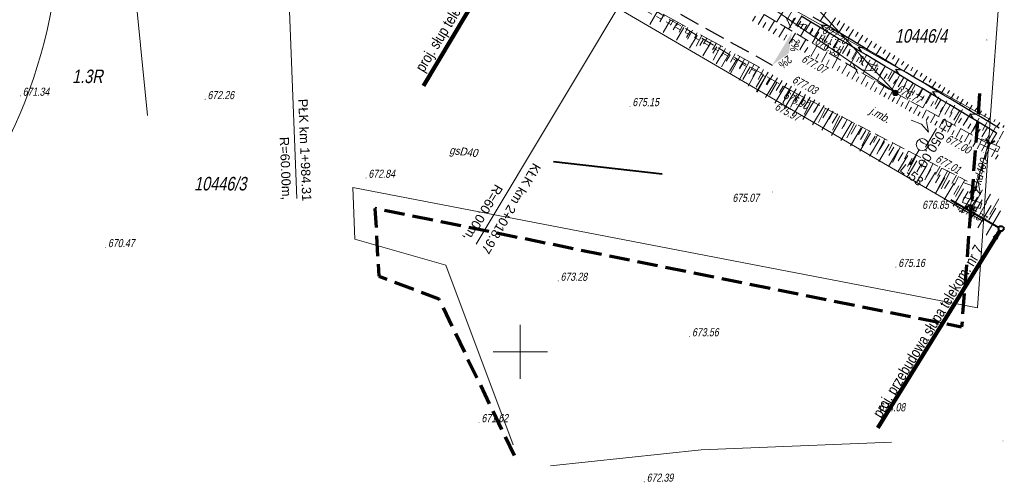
# Model space of a CAD drawing. Header units: metres. Extents: x 7168 to 12828, y 1523 to 3619.
# Tile 42 of 133: x 8718 to 8809, y 3414 to 3457. Entities that reach past the tile are written whole.
import ezdxf
from ezdxf.enums import TextEntityAlignment as Align

# ---------------------------------------------------------------- set-up
doc = ezdxf.new("R2010")
doc.units = ezdxf.units.M
for name, pattern in [('0.5_0.5', [1, 0.5, -0.5]), ('2', [0.9, 0.6, -0.3]), ('BUBZ01-500', [1.75, 1.25, -0.5]), ('DGN Style 2', [3.921133, 2.35268, -1.568453]), ('DGN Style 3', [2.649063, 1.892188, -0.756875]), ('DGN Style 4', [6.277735, 3.136907, -1.568453, 0.003921, -1.568453])]:
    doc.linetypes.add(name, pattern=pattern)
for name, color, linetype, lineweight in [('1_trasa opis', 1, 'Continuous', 0), ('211-numer działki ewidencyjnej', 7, 'Continuous', 0), ('219-działka ewidencyjna', 7, 'Continuous', 0), ('2_krawedz jezdni', 7, 'DGN Style 3', 30), ('2_krawedz pobocza', 7, 'DGN Style 2', 13), ('4_korytka sciekowe', 5, 'Continuous', 13), ('_0', 7, 'Continuous', 0), ('Barcice_PZT telekom ver 1 - telekom', 30, '2', 40), ('BUBZ01', 4, 'Continuous', 0), ('BUBZ01_1', 4, 'Continuous', 0), ('BUIB02_01', 250, 'Continuous', 0), ('BUIB05_01', 4, 'Continuous', 0), ('jezdnia (powierzchnia)-Atr17', 250, 'Continuous', 0), ('Kabel nn oświetleniowy', 1, 'DGN Style 2', 13), ('Latarnia drogowa 1', 1, 'Continuous', 13), ('MPZP', 8, 'Continuous', 0), ('Opisy', 1, 'Continuous', 0), ('PRZEBUDOWA SIECI', 1, 'DGN Style 2', 13), ('przewód gazowy (linia)', 250, 'Continuous', 0), ('przewód gazowy (linia)-Atr1', 250, 'Continuous', 0), ('przewód kanalizacyjny (linia)', 250, 'Continuous', 0), ('przewód kanalizacyjny (linia)-Atr1', 250, 'Continuous', 0), ('RTPW02', 98, 'Continuous', 0), ('rura ochronna - przewód gazowy (linia)', 250, 'Continuous', 0), ('SUSM04_01_T', 250, 'Continuous', 0), ('SUTP_B - Przewód telekomunikacyjny napowietrzny', 7, 'Continuous', 0), ('SYT-sieć tt opis', 7, 'Continuous', 0), ('telekom', 30, '2', 40), ('Wstawianie ramki sekcyjnej z opisem', 250, 'Continuous', 0)]:
    doc.layers.add(name, color=color, linetype=linetype, lineweight=lineweight)
doc.styles.add('1 500_1', font='arial.ttf', dxfattribs={"width": 0.8, "height": 1})
doc.styles.add('1 500_center_0', font='ITALIC_1250.shx', dxfattribs={"width": 0.833333})
doc.styles.add('Opis 500', font='italic.shx', dxfattribs={"width": 0.75, "height": 1.2})
doc.styles.add('Opis elektryczny', font='arial.ttf', dxfattribs={"height": 0.85})
doc.styles.get("Standard").update_dxf_attribs({"font": 'arial.ttf'})
doc.styles.add('Style-Arial', font='arial.ttf')
doc.styles.add('Style-ITALIC_1250', font='ITALIC_1250.shx')
doc.styles.add('Style-simplex', font='simplex.shx')
doc.styles.add('Stytuacja', font='arial.ttf', dxfattribs={"height": 0.85})
doc.linetypes.add('E2', pattern='A,4.921575,["E2",Opis 500,S=1.2,R=0,X=0,Y=-0.5],0.078425,-1.460211,5', length=11.460211)
doc.dimstyles.new('500_gr_1 SYT', dxfattribs={"dimtxt": 1, "dimasz": 0.8, "dimexe": 0.5, "dimexo": 0.5, "dimgap": 0.5, "dimtad": 1, "dimzin": 3, "dimtxsty": '1 500_center_0', "dimblk": 'TerminatorOpen_0.5', "dimcen": 0.09, "dimclrd": 7, "dimclre": 7, "dimadec": 1, "dimazin": 3, "dimtfac": 1, "dimtmove": 1, "dimatfit": 1, "dimldrblk": 'TerminatorOpen_0.5', "dimfxl": 0, "dimfrac": 2, "dimtolj": 1, "dimtzin": 3, "dimlwd": 0, "dimlwe": 0, "dimarcsym": 0})

# ---------------------------------------------------------------- blocks, each defined once
blk = doc.blocks.new('510')
at = {"layer": 'SUSM04_01_T', "linetype": 'Continuous', "lineweight": 13}
h = blk.add_hatch(color=7, dxfattribs=at)
edge = h.paths.add_edge_path()
edge.add_arc((0, 0), 0.025, 0, 360)
at = {"layer": 'SUSM04_01_T', "color": 250, "linetype": 'Continuous', "lineweight": 13}
blk.add_circle((0, 0), 0.025, dxfattribs=at)
blk = doc.blocks.new('RTPW02_1')
at = {"layer": 'RTPW02', "linetype": 'Continuous'}
h = blk.add_hatch(color=256, dxfattribs=at)
edge = h.paths.add_edge_path()
edge.add_arc((0, 0), 0.0045, 0, 360)
blk = doc.blocks.new('TerminatorOpen_0.5')
at = {"color": 0, "linetype": 'ByBlock', "lineweight": -2}
for q in [(-1, 0.25), (-1, 0), (-1, -0.25)]:
    blk.add_line((0, 0), q, dxfattribs=at)
blk = doc.blocks.new('LO15')
at = {"layer": 'Latarnia drogowa 1'}
blk.add_line((0, 0), (1.5, 0), dxfattribs=at)
blk.add_circle((2.050888, 0), 0.550888, dxfattribs=at)
at = {"layer": 'Latarnia drogowa 1', "extrusion": (0, 0, -1)}
blk.add_arc((-3.020929, 0), 0.820233, 325.416533, 34.583463, dxfattribs=at)
at = {"layer": 'Latarnia drogowa 1'}
blk.add_solid([(0.150415, 0.150412), (0.150415, -0.149588), (-0.149585, 0.150412), (-0.149585, -0.149588)], dxfattribs=at)

msp = doc.modelspace()

# ---------------------------------------------------------------- linework, layer by layer
at = {"layer": '1_trasa opis', "flags": 128}
for points in [[(8742.819, 3470.621), (8743.99, 3440.644)], [(8775.941, 3462.17), (8760.55, 3436.419)]]:
    msp.add_lwpolyline(points, dxfattribs=at)
at = {"layer": '1_trasa opis', "lineweight": 0, "flags": 128}
msp.add_lwpolyline([(8803.089, 3447.11), (8802.063, 3445.394)], dxfattribs=at)
at = {"layer": '1_trasa opis'}
for points in [[(8789.707, 3455.981), (8788.809, 3454.479), (8789.453, 3454.094)], [(8787.911, 3452.977), (8788.809, 3454.479), (8789.453, 3454.094)]]:
    msp.add_solid(points, dxfattribs=at)
at = {"layer": '219-działka ewidencyjna', "color": 3, "linetype": 'Continuous', "lineweight": 13, "true_color": 0x00ff00, "flags": 128}
for points in [[(8808.028, 3447.943), (8778.088, 3464.743)], [(8767.528, 3461.833), (8807.428, 3438.533)], [(8808.028, 3447.943), (8808.928, 3460.123)], [(8807.428, 3438.533), (8808.028, 3447.943)], [(8749.168, 3441.653), (8806.868, 3430.533)], [(8749.168, 3441.653), (8749.348, 3436.893)], [(8806.868, 3430.533), (8807.428, 3438.533)], [(8749.348, 3436.893), (8757.748, 3434.493)], [(8757.748, 3434.493), (8763.967, 3417.891)], [(8781.348, 3417.433), (8798.908, 3418.143)], [(8781.348, 3417.433), (8767.428, 3415.952)]]:
    msp.add_lwpolyline(points, dxfattribs=at)
at = {"layer": '2_krawedz jezdni'}
msp.add_line((8774.786, 3460.239), (8787.911, 3452.977), dxfattribs=at)
at = {"layer": '2_krawedz pobocza'}
msp.add_line((8774.412, 3459.589), (8787.537, 3452.327), dxfattribs=at)
at = {"layer": '4_korytka sciekowe', "linetype": 'Continuous', "lineweight": 30}
for p, q in [((8791.427, 3456.992), (8790.569, 3457.505)), ((8792.285, 3456.479), (8791.427, 3456.992)), ((8792.542, 3456.908), (8791.683, 3457.421)), ((8792.414, 3456.694), (8792.715, 3456.223)), ((8792.414, 3456.694), (8792.971, 3456.652)), ((8793.4, 3456.395), (8792.542, 3456.908)), ((8793.144, 3455.966), (8792.285, 3456.479)), ((8794.002, 3455.453), (8793.144, 3455.966)), ((8794.259, 3455.882), (8793.4, 3456.395)), ((8795.117, 3455.369), (8794.259, 3455.882)), ((8794.861, 3454.94), (8794.002, 3455.453)), ((8795.719, 3454.427), (8794.861, 3454.94)), ((8795.975, 3454.856), (8795.117, 3455.369)), ((8796.834, 3454.343), (8795.975, 3454.856)), ((8796.577, 3453.914), (8795.719, 3454.427)), ((8795.847, 3454.642), (8796.148, 3454.171)), ((8795.847, 3454.642), (8796.405, 3454.6)), ((8797.436, 3453.401), (8796.577, 3453.914)), ((8797.692, 3453.83), (8796.834, 3454.343)), ((8798.294, 3452.888), (8797.436, 3453.401)), ((8798.551, 3453.317), (8797.692, 3453.83)), ((8799.409, 3452.804), (8798.551, 3453.317)), ((8799.152, 3452.375), (8798.294, 3452.888)), ((8800.011, 3451.862), (8799.152, 3452.375)), ((8799.281, 3452.59), (8799.582, 3452.119)), ((8799.281, 3452.59), (8799.838, 3452.548)), ((8800.267, 3452.291), (8799.409, 3452.804)), ((8801.126, 3451.778), (8800.267, 3452.291)), ((8800.869, 3451.349), (8800.011, 3451.862)), ((8801.728, 3450.836), (8800.869, 3451.349)), ((8801.984, 3451.265), (8801.126, 3451.778)), ((8802.843, 3450.752), (8801.984, 3451.265)), ((8802.586, 3450.323), (8801.728, 3450.836)), ((8803.444, 3449.81), (8802.586, 3450.323)), ((8802.714, 3450.538), (8803.015, 3450.067)), ((8802.714, 3450.538), (8803.272, 3450.496)), ((8803.701, 3450.239), (8802.843, 3450.752)), ((8804.559, 3449.726), (8803.701, 3450.239)), ((8804.303, 3449.297), (8803.444, 3449.81)), ((8805.161, 3448.784), (8804.303, 3449.297)), ((8805.418, 3449.213), (8804.559, 3449.726)), ((8806.02, 3448.271), (8805.161, 3448.784)), ((8806.276, 3448.7), (8805.418, 3449.213)), ((8806.148, 3448.486), (8806.449, 3448.015)), ((8806.148, 3448.486), (8806.705, 3448.444)), ((8807.134, 3448.187), (8806.276, 3448.7)), ((8806.878, 3447.758), (8806.02, 3448.271)), ((8807.736, 3447.245), (8806.878, 3447.758)), ((8807.993, 3447.674), (8807.134, 3448.187)), ((8808.851, 3447.161), (8807.993, 3447.674)), ((8808.595, 3446.732), (8807.736, 3447.245))]:
    msp.add_line(p, q, dxfattribs=at)
at = {"layer": '_0', "color": 7, "linetype": 'Continuous', "lineweight": 13}
for p, q in [((8789.24, 3457.134), (8789.753, 3457.992)), ((8790.099, 3456.621), (8790.612, 3457.479)), ((8792.899, 3457.895), (8792.343, 3457.027)), ((8789.926, 3457.307), (8789.67, 3456.877)), ((8790.785, 3456.794), (8790.528, 3456.364)), ((8790.957, 3456.108), (8791.47, 3456.966)), ((8793.741, 3457.356), (8793.202, 3456.514)), ((8793.897, 3456.672), (8794.162, 3457.086)), ((8794.583, 3456.816), (8794.061, 3456.001)), ((8791.643, 3456.281), (8791.386, 3455.851)), ((8791.816, 3455.595), (8792.329, 3456.453)), ((8792.501, 3455.768), (8792.245, 3455.338)), ((8792.674, 3455.082), (8793.187, 3455.94)), ((8794.747, 3456.145), (8795.004, 3456.547)), ((8795.425, 3456.278), (8794.92, 3455.487)), ((8795.598, 3455.62), (8795.847, 3456.009)), ((8796.268, 3455.739), (8795.779, 3454.974)), ((8793.36, 3455.255), (8793.103, 3454.825)), ((8793.532, 3454.569), (8794.045, 3455.427)), ((8794.391, 3454.056), (8794.904, 3454.914)), ((8796.449, 3455.094), (8796.69, 3455.47)), ((8797.111, 3455.201), (8796.637, 3454.461)), ((8797.3, 3454.568), (8797.532, 3454.932)), ((8794.218, 3454.742), (8793.962, 3454.312)), ((8795.076, 3454.229), (8794.82, 3453.799)), ((8795.249, 3453.543), (8795.762, 3454.401)), ((8796.108, 3453.03), (8796.621, 3453.888)), ((8797.954, 3454.663), (8797.496, 3453.947)), ((8798.15, 3454.042), (8798.375, 3454.394)), ((8798.796, 3454.125), (8798.355, 3453.434)), ((8799.001, 3453.517), (8799.218, 3453.856)), ((8795.935, 3453.716), (8795.678, 3453.286)), ((8796.793, 3453.203), (8796.537, 3452.773)), ((8796.966, 3452.517), (8797.479, 3453.375)), ((8799.639, 3453.586), (8799.214, 3452.921)), ((8799.852, 3452.991), (8800.061, 3453.317)), ((8800.482, 3453.048), (8800.073, 3452.408)), ((8797.652, 3452.69), (8797.395, 3452.26)), ((8797.824, 3452.004), (8798.337, 3452.862)), ((8798.51, 3452.177), (8798.254, 3451.747)), ((8798.683, 3451.491), (8799.196, 3452.349)), ((8800.703, 3452.465), (8800.903, 3452.779)), ((8801.325, 3452.51), (8800.932, 3451.894)), ((8801.554, 3451.939), (8801.746, 3452.241)), ((8799.368, 3451.664), (8799.112, 3451.234)), ((8799.541, 3450.978), (8800.054, 3451.836)), ((8800.227, 3451.151), (8799.97, 3450.721)), ((8800.399, 3450.465), (8800.913, 3451.323)), ((8802.168, 3451.972), (8801.791, 3451.381)), ((8802.404, 3451.413), (8802.589, 3451.702)), ((8803.01, 3451.433), (8802.649, 3450.868)), ((8803.255, 3450.888), (8803.432, 3451.164)), ((8801.085, 3450.638), (8800.829, 3450.208)), ((8801.258, 3449.952), (8801.771, 3450.81)), ((8802.116, 3449.439), (8802.629, 3450.297)), ((8803.853, 3450.895), (8803.508, 3450.355)), ((8804.106, 3450.362), (8804.274, 3450.626)), ((8804.696, 3450.357), (8804.367, 3449.841)), ((8801.944, 3450.125), (8801.687, 3449.695)), ((8802.802, 3449.612), (8802.545, 3449.182)), ((8802.975, 3448.926), (8803.488, 3449.784)), ((8804.957, 3449.836), (8805.117, 3450.088)), ((8805.539, 3449.818), (8805.226, 3449.328)), ((8805.808, 3449.31), (8805.96, 3449.549)), ((8803.66, 3449.099), (8803.404, 3448.669)), ((8803.833, 3448.413), (8804.346, 3449.271)), ((8804.519, 3448.586), (8804.262, 3448.156)), ((8804.691, 3447.9), (8805.204, 3448.758)), ((8806.382, 3449.281), (8806.085, 3448.815)), ((8806.659, 3448.786), (8806.804, 3449.013)), ((8807.227, 3448.746), (8806.944, 3448.301)), ((8807.511, 3448.261), (8807.649, 3448.478)), ((8805.377, 3448.073), (8805.121, 3447.643)), ((8805.55, 3447.387), (8806.063, 3448.245)), ((8806.236, 3447.56), (8805.979, 3447.13)), ((8806.408, 3446.874), (8806.921, 3447.732)), ((8808.071, 3448.211), (8807.803, 3447.788)), ((8808.363, 3447.737), (8808.494, 3447.943)), ((8808.916, 3447.676), (8808.662, 3447.274)), ((8807.094, 3447.047), (8806.837, 3446.617)), ((8807.267, 3446.361), (8807.78, 3447.219)), ((8808.125, 3445.848), (8808.638, 3446.706)), ((8809.215, 3447.213), (8809.339, 3447.408)), ((8807.952, 3446.534), (8807.696, 3446.104)), ((8808.811, 3446.021), (8808.554, 3445.591))]:
    msp.add_line(p, q, dxfattribs=at)
at = {"layer": '_0', "color": 7, "linetype": 'Continuous', "lineweight": 0}
for p, q in [((8778.787, 3457.168), (8778.506, 3456.66)), ((8779.063, 3456.633), (8779.225, 3456.926)), ((8779.662, 3456.684), (8779.294, 3456.019)), ((8779.893, 3456.069), (8780.1, 3456.442)), ((8780.537, 3456.2), (8780.079, 3455.372)), ((8780.723, 3455.503), (8780.975, 3455.958)), ((8781.412, 3455.716), (8780.865, 3454.726)), ((8781.553, 3454.938), (8781.85, 3455.474)), ((8782.287, 3455.232), (8781.651, 3454.082)), ((8782.385, 3454.376), (8782.725, 3454.99)), ((8783.162, 3454.747), (8782.44, 3453.442)), ((8783.217, 3453.814), (8783.6, 3454.505)), ((8784.037, 3454.263), (8783.234, 3452.811)), ((8784.055, 3453.262), (8784.475, 3454.021)), ((8784.912, 3453.779), (8784.038, 3452.199)), ((8785.787, 3453.295), (8784.851, 3451.602)), ((8784.896, 3452.717), (8785.35, 3453.537)), ((8785.744, 3452.183), (8786.225, 3453.053)), ((8786.662, 3452.811), (8785.675, 3451.027)), ((8787.537, 3452.327), (8786.453, 3450.512)), ((8787.537, 3452.327), (8786.512, 3450.473)), ((8787.537, 3452.327), (8786.512, 3450.473)), ((8786.596, 3451.658), (8787.1, 3452.569)), ((8787.42, 3451.156), (8787.967, 3452.07)), ((8788.396, 3451.814), (8787.294, 3449.971)), ((8789.254, 3451.301), (8788.147, 3449.449)), ((8788.273, 3450.633), (8788.825, 3451.557)), ((8790.113, 3450.788), (8789.005, 3448.935)), ((8789.129, 3450.117), (8789.683, 3451.044)), ((8790.971, 3450.275), (8789.871, 3448.435)), ((8789.989, 3449.607), (8790.542, 3450.531)), ((8791.829, 3449.762), (8790.74, 3447.939)), ((8790.853, 3449.103), (8791.4, 3450.018)), ((8791.717, 3448.599), (8792.259, 3449.505)), ((8792.688, 3449.249), (8791.612, 3447.45)), ((8793.546, 3448.736), (8792.488, 3446.966)), ((8792.584, 3448.1), (8793.117, 3448.992)), ((8793.451, 3447.602), (8793.975, 3448.479)), ((8794.405, 3448.223), (8793.364, 3446.482)), ((8795.263, 3447.71), (8794.241, 3446.001)), ((8794.318, 3447.104), (8794.834, 3447.966)), ((8796.121, 3447.197), (8795.119, 3445.52)), ((8795.186, 3446.607), (8795.692, 3447.453)), ((8796.98, 3446.684), (8795.997, 3445.04)), ((8796.054, 3446.11), (8796.55, 3446.94)), ((8797.838, 3446.171), (8796.875, 3444.559)), ((8796.922, 3445.614), (8797.409, 3446.427)), ((8798.696, 3445.658), (8797.753, 3444.079)), ((8797.791, 3445.117), (8798.267, 3445.914)), ((8799.555, 3445.145), (8798.631, 3443.598)), ((8798.659, 3444.62), (8799.126, 3445.401)), ((8799.526, 3444.122), (8799.984, 3444.888)), ((8800.413, 3444.632), (8799.504, 3443.11)), ((8801.272, 3444.119), (8800.376, 3442.621)), ((8800.391, 3443.621), (8800.842, 3444.375)), ((8801.256, 3443.117), (8801.701, 3443.862)), ((8802.13, 3443.606), (8801.243, 3442.121)), ((8802.988, 3443.093), (8802.104, 3441.612)), ((8802.117, 3442.609), (8802.559, 3443.349)), ((8803.847, 3442.58), (8802.954, 3441.087)), ((8802.974, 3442.094), (8803.418, 3442.836)), ((8804.705, 3442.067), (8803.789, 3440.533)), ((8803.825, 3441.569), (8804.276, 3442.323)), ((8805.564, 3441.554), (8804.606, 3439.951)), ((8804.668, 3441.03), (8805.134, 3441.81)), ((8805.498, 3440.469), (8805.993, 3441.297)), ((8806.422, 3441.041), (8805.391, 3439.316)), ((8807.28, 3440.528), (8806.145, 3438.627)), ((8806.312, 3439.882), (8806.851, 3440.784)), ((8807.113, 3439.273), (8807.709, 3440.271)), ((8808.139, 3440.015), (8806.889, 3437.924)), ((8808.997, 3439.502), (8807.659, 3437.263)), ((8807.918, 3438.672), (8808.568, 3439.758))]:
    msp.add_line(p, q, dxfattribs=at)
at = {"layer": 'BUBZ01', "linetype": 'BUBZ01-500', "lineweight": 13}
msp.add_line((8789.628, 3450.623), (8805.898, 3442.263), dxfattribs=at)
at = {"layer": 'BUBZ01', "linetype": 'BUBZ01-500', "lineweight": 13, "flags": 128}
for points in [[(8807.938, 3445.663), (8799.278, 3450.413), (8791.998, 3454.783), (8775.338, 3464.613), (8768.198, 3469.543), (8765.308, 3472.063)], [(8749.428, 3468.143), (8755.698, 3467.883), (8759.678, 3467.023), (8765.068, 3464.733), (8772.828, 3460.523), (8789.628, 3450.623)]]:
    msp.add_lwpolyline(points, dxfattribs=at)
at = {"layer": 'BUBZ01_1', "linetype": 'Continuous', "lineweight": 13}
for p, q in [((8776.596, 3456.723), (8777.287, 3457.895)), ((8777.523, 3456.966), (8777.868, 3457.553)), ((8786.358, 3457.491), (8786.082, 3457.034)), ((8787.149, 3457.644), (8786.595, 3456.724)), ((8788.309, 3456.959), (8788.962, 3458.028)), ((8777.823, 3455.999), (8778.514, 3457.172)), ((8778.75, 3456.243), (8779.096, 3456.829)), ((8787.322, 3456.915), (8787.043, 3456.454)), ((8788.116, 3457.073), (8787.556, 3456.144)), ((8789.406, 3456.312), (8790.048, 3457.364)), ((8790.24, 3456.529), (8790.559, 3457.051)), ((8790.502, 3455.665), (8791.134, 3456.7)), ((8779.05, 3455.275), (8779.742, 3456.448)), ((8779.978, 3455.519), (8780.324, 3456.106)), ((8780.278, 3454.551), (8780.97, 3455.725)), ((8788.286, 3456.34), (8788.005, 3455.873)), ((8789.084, 3456.502), (8788.518, 3455.564)), ((8789.251, 3455.765), (8788.966, 3455.293)), ((8790.051, 3455.931), (8789.479, 3454.984)), ((8791.332, 3455.874), (8791.646, 3456.387)), ((8791.599, 3455.018), (8792.221, 3456.036)), ((8792.518, 3455.166), (8792.8, 3455.692)), ((8781.205, 3454.795), (8781.551, 3455.382)), ((8781.505, 3453.826), (8782.197, 3455.001)), ((8790.215, 3455.189), (8789.928, 3454.713)), ((8791.018, 3455.361), (8790.441, 3454.404)), ((8792.015, 3454.772), (8791.469, 3453.79)), ((8792.815, 3454.292), (8793.395, 3455.372)), ((8793.627, 3454.536), (8793.923, 3455.089)), ((8793.909, 3453.635), (8794.518, 3454.77)), ((8782.433, 3454.071), (8782.779, 3454.659)), ((8782.732, 3453.102), (8783.425, 3454.278)), ((8783.66, 3453.347), (8784.007, 3453.935)), ((8791.179, 3454.614), (8790.889, 3454.133)), ((8792.196, 3454.019), (8791.927, 3453.535)), ((8792.978, 3454.194), (8792.45, 3453.244)), ((8794.8, 3453.869), (8795.112, 3454.45)), ((8795.067, 3452.94), (8795.707, 3454.131)), ((8783.96, 3452.378), (8784.653, 3453.554)), ((8784.888, 3452.623), (8785.234, 3453.212)), ((8793.168, 3453.457), (8792.908, 3452.989)), ((8793.942, 3453.616), (8793.431, 3452.698)), ((8794.84, 3453.076), (8794.347, 3452.189)), ((8795.974, 3453.202), (8796.301, 3453.812)), ((8796.29, 3452.206), (8796.962, 3453.458)), ((8797.278, 3452.461), (8797.623, 3453.103)), ((8785.187, 3451.654), (8785.88, 3452.831)), ((8786.115, 3451.9), (8786.462, 3452.488)), ((8786.414, 3450.93), (8787.108, 3452.108)), ((8794.14, 3452.895), (8793.889, 3452.444)), ((8795.047, 3452.37), (8794.805, 3451.934)), ((8795.739, 3452.537), (8795.263, 3451.68)), ((8796.574, 3452.036), (8796.113, 3451.207)), ((8797.577, 3451.433), (8798.283, 3452.748)), ((8798.582, 3451.72), (8798.944, 3452.394)), ((8787.343, 3451.176), (8787.69, 3451.765)), ((8787.641, 3450.205), (8788.336, 3451.384)), ((8795.89, 3451.883), (8795.655, 3451.461)), ((8796.732, 3451.396), (8796.505, 3450.988)), ((8797.409, 3451.535), (8796.963, 3450.734)), ((8798.929, 3450.622), (8799.67, 3452.004)), ((8800.021, 3450.913), (8800.397, 3451.614)), ((8800.368, 3449.815), (8801.124, 3451.224)), ((8788.57, 3450.452), (8788.917, 3451.041)), ((8788.869, 3449.481), (8789.564, 3450.661)), ((8789.595, 3449.083), (8790.228, 3450.314)), ((8797.575, 3450.909), (8797.356, 3450.515)), ((8798.243, 3451.034), (8797.813, 3450.261)), ((8798.417, 3450.422), (8798.206, 3450.042)), ((8799.014, 3450.571), (8798.598, 3449.824)), ((8801.471, 3450.126), (8801.85, 3450.834)), ((8801.814, 3449.022), (8802.577, 3450.443)), ((8790.575, 3449.349), (8790.895, 3449.972)), ((8790.848, 3448.404), (8791.495, 3449.663)), ((8791.835, 3448.684), (8792.162, 3449.321)), ((8799.196, 3449.975), (8798.991, 3449.606)), ((8799.795, 3450.129), (8799.383, 3449.388)), ((8799.982, 3449.541), (8799.776, 3449.169)), ((8800.583, 3449.697), (8800.168, 3448.951)), ((8802.92, 3449.339), (8803.304, 3450.053)), ((8803.26, 3448.228), (8804.03, 3449.663)), ((8792.167, 3447.69), (8792.829, 3448.978)), ((8793.161, 3447.984), (8793.496, 3448.635)), ((8800.769, 3449.107), (8800.56, 3448.733)), ((8801.37, 3449.265), (8800.953, 3448.514)), ((8801.555, 3448.672), (8801.345, 3448.296)), ((8802.158, 3448.833), (8801.738, 3448.078)), ((8802.945, 3448.401), (8802.523, 3447.641)), ((8804.37, 3448.552), (8804.757, 3449.273)), ((8804.706, 3447.435), (8805.484, 3448.883)), ((8805.82, 3447.766), (8806.21, 3448.493)), ((8793.486, 3446.975), (8794.162, 3448.293)), ((8794.487, 3447.284), (8794.829, 3447.95)), ((8794.804, 3446.261), (8795.496, 3447.607)), ((8802.341, 3448.238), (8802.13, 3447.859)), ((8803.127, 3447.804), (8802.915, 3447.423)), ((8803.733, 3447.969), (8803.308, 3447.205)), ((8804.52, 3447.537), (8804.092, 3446.768)), ((8806.218, 3446.606), (8807.003, 3448.068)), ((8807.336, 3446.943), (8807.73, 3447.678)), ((8795.879, 3446.549), (8796.229, 3447.231)), ((8796.189, 3445.511), (8796.896, 3446.888)), ((8803.913, 3447.37), (8803.7, 3446.986)), ((8804.699, 3446.935), (8804.485, 3446.55)), ((8805.308, 3447.105), (8804.877, 3446.331)), ((8806.095, 3446.673), (8805.662, 3445.895)), ((8807.73, 3445.776), (8808.523, 3447.252)), ((8808.853, 3446.124), (8809.249, 3446.862)), ((8797.272, 3445.815), (8797.63, 3446.511)), ((8797.573, 3444.761), (8798.297, 3446.168)), ((8798.664, 3445.08), (8799.03, 3445.792)), ((8805.486, 3446.501), (8805.27, 3446.113)), ((8806.272, 3446.067), (8806.055, 3445.677)), ((8806.883, 3446.241), (8806.447, 3445.458)), ((8807.67, 3445.809), (8807.232, 3445.022)), ((8799.024, 3443.975), (8799.764, 3445.415)), ((8800.123, 3444.31), (8800.497, 3445.038)), ((8807.058, 3445.633), (8806.839, 3445.24)), ((8807.912, 3445.162), (8807.689, 3444.766)), ((8808.596, 3445.311), (8808.147, 3444.509)), ((8800.474, 3443.189), (8801.231, 3444.661)), ((8801.648, 3443.505), (8802.031, 3444.25)), ((8801.991, 3442.368), (8802.764, 3443.873)), ((8808.766, 3444.694), (8808.539, 3444.29)), ((8802.976, 3442.859), (8803.414, 3443.645)), ((8803.173, 3442.7), (8803.564, 3443.462)), ((8803.262, 3441.68), (8804.133, 3443.245)), ((8803.507, 3441.546), (8804.298, 3443.085)), ((8804.484, 3442.03), (8804.918, 3442.808)), ((8804.698, 3441.896), (8805.098, 3442.674)), ((8804.84, 3440.824), (8805.702, 3442.372)), ((8806.12, 3441.131), (8806.549, 3441.897)), ((8806.481, 3439.943), (8807.331, 3441.459)), ((8807.631, 3440.314), (8808.048, 3441.057)), ((8808.013, 3439.163), (8808.829, 3440.619))]:
    msp.add_line(p, q, dxfattribs=at)
at = {"layer": 'BUIB02_01', "color": 250, "linetype": 'Continuous', "lineweight": 13}
for p, q in [((8807.064, 3445.715), (8807.273, 3446.17)), ((8807.064, 3445.715), (8808.714, 3444.955)), ((8807.273, 3446.17), (8808.923, 3445.41)), ((8808.714, 3444.955), (8808.923, 3445.41)), ((8805.467, 3440.296), (8805.629, 3440.769)), ((8805.467, 3440.296), (8807.097, 3439.736)), ((8805.629, 3440.769), (8807.259, 3440.209)), ((8807.097, 3439.736), (8807.259, 3440.209))]:
    msp.add_line(p, q, dxfattribs=at)
at = {"layer": 'BUIB05_01', "linetype": 'Continuous', "lineweight": 40}
for p, q in [((8807.938, 3445.663), (8807.792, 3445.184)), ((8807.646, 3444.706), (8807.499, 3444.228)), ((8807.353, 3443.75), (8807.207, 3443.272)), ((8807.061, 3442.794), (8806.914, 3442.316)), ((8806.768, 3441.837), (8806.622, 3441.359)), ((8806.476, 3440.881), (8806.329, 3440.403))]:
    msp.add_line(p, q, dxfattribs=at)
at = {"layer": 'BUIB05_01', "linetype": 'Continuous', "lineweight": 40, "flags": 128}
for points in [[(8808.469, 3445.945), (8807.938, 3445.663), (8807.656, 3446.193)], [(8805.697, 3439.79), (8806.228, 3440.073), (8806.51, 3439.542)]]:
    msp.add_lwpolyline(points, dxfattribs=at)
at = {"layer": 'Kabel nn oświetleniowy', "linetype": '0.5_0.5'}
msp.add_line((8787.288, 3451.893), (8774.163, 3459.155), dxfattribs=at)
at = {"layer": 'MPZP', "linetype": 'DGN Style 3', "lineweight": 70, "flags": 128}
msp.add_lwpolyline([(8807.059, 3450.366), (8805.397, 3428.747), (8751.213, 3439.716), (8751.559, 3433.47), (8757.106, 3431.387), (8764.163, 3416.691)], dxfattribs=at)
at = {"layer": 'PRZEBUDOWA SIECI', "color": 6, "linetype": 'E2', "lineweight": 13}
msp.add_circle((8674.899, 3466.892), 47.254, dxfattribs=at)
at = {"layer": 'przewód gazowy (linia)', "color": 30, "linetype": 'Continuous', "lineweight": 13, "flags": 128}
msp.add_lwpolyline([(8730.208, 3448.313), (8728.298, 3467.543), (8727.538, 3475.273), (8726.638, 3484.353), (8726.148, 3489.273), (8725.338, 3497.413)], dxfattribs=at)
at = {"layer": 'przewód kanalizacyjny (linia)', "color": 34, "linetype": 'Continuous', "lineweight": 13, "flags": 128}
msp.add_lwpolyline([(8806.228, 3440.103), (8807.868, 3445.773)], dxfattribs=at)
at = {"layer": 'rura ochronna - przewód gazowy (linia)', "color": 30, "linetype": 'Continuous', "lineweight": 40, "flags": 128}
msp.add_lwpolyline([(8767.698, 3444.063), (8777.738, 3442.923)], dxfattribs=at)
at = {"layer": 'SUTP_B - Przewód telekomunikacyjny napowietrzny', "color": 30, "linetype": 'Continuous', "lineweight": 13, "flags": 128}
for points in [[(8799.278, 3450.413), (8761.048, 3491.713), (8724.928, 3487.103)], [(8724.928, 3487.103), (8761.208, 3476.663), (8799.278, 3450.413)], [(8791.013, 3456.719), (8790.016, 3456.799), (8789.193, 3457.366), (8789.622, 3456.463)], [(8797.686, 3452.869), (8796.731, 3453.164), (8796.051, 3453.898), (8796.273, 3452.923)], [(8797.188, 3452.462), (8796.191, 3452.541), (8795.368, 3453.109), (8795.797, 3452.206)], [(8800.744, 3447.878), (8801.683, 3447.535), (8802.325, 3446.768), (8802.153, 3447.753)], [(8805.554, 3442.124), (8806.494, 3441.781), (8807.135, 3441.014), (8806.963, 3441.999)]]:
    msp.add_lwpolyline(points, dxfattribs=at)
at = {"layer": 'telekom', "color": 1, "linetype": 'Continuous'}
for p, q in [((8799.158, 3450.586), (8799.512, 3450.232)), ((8799.512, 3450.586), (8799.158, 3450.232))]:
    msp.add_line(p, q, dxfattribs=at)
at = {"layer": 'telekom', "linetype": 'Continuous', "ltscale": 0.05, "flags": 128}
msp.add_lwpolyline([(8804.388, 3440.516), (8808.821, 3437.977)], dxfattribs=at)
at = {"layer": 'telekom', "linetype": 'DGN Style 4', "ltscale": 0.05}
for points in [[(8805.307, 3439.414), (8804.805, 3440.279)], [(8806.672, 3439.786), (8805.672, 3439.782)]]:
    msp.add_lwpolyline(points, dxfattribs=at)
at = {"layer": 'telekom', "linetype": 'Continuous'}
msp.add_circle((8809.04, 3437.864), 0.241, dxfattribs=at)
at = {"layer": 'Wstawianie ramki sekcyjnej z opisem', "color": 0}
for p, q in [((8764.638, 3423.973), (8764.638, 3428.973)), ((8764.638, 3423.973), (8764.638, 3428.973)), ((8762.138, 3426.473), (8767.138, 3426.473)), ((8762.138, 3426.473), (8767.138, 3426.473))]:
    msp.add_line(p, q, dxfattribs=at)

# ---------------------------------------------------------------- block references
at = {"layer": 'Latarnia drogowa 1', "rotation": 59.13585552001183}
msp.add_blockref('LO15', (8800.703, 3443.875), dxfattribs=at)
at = {"layer": 'RTPW02', "linetype": 'Continuous', "xscale": 10, "yscale": 10, "zscale": 10}
for p in [(8792.668, 3455.763), (8791.998, 3454.783), (8807.728, 3455.303), (8791.338, 3453.863), (8789.948, 3451.143), (8789.628, 3450.623), (8799.278, 3450.413), (8718.458, 3450.133), (8735.528, 3449.823), (8788.968, 3449.423), (8774.768, 3449.173), (8807.938, 3445.663), (8807.428, 3444.913), (8808.818, 3445.183), (8750.388, 3442.553), (8805.898, 3442.263), (8787.918, 3441.253), (8805.548, 3440.533), (8806.228, 3440.073), (8807.178, 3439.973), (8726.338, 3436.143), (8799.328, 3434.313), (8768.138, 3433.033), (8780.278, 3427.903), (8797.518, 3420.973), (8760.828, 3419.963), (8809.218, 3418.243), (8776.088, 3414.463)]:
    msp.add_blockref('RTPW02_1', p, dxfattribs=at)
at = {"layer": 'SUSM04_01_T', "color": 250, "linetype": 'Continuous', "lineweight": 13, "xscale": 10, "yscale": 10, "zscale": 10}
msp.add_blockref('510', (8799.278, 3450.413), dxfattribs=at)

# ---------------------------------------------------------------- texts
at = {"layer": '1_trasa opis', "char_height": 0.75, "attachment_point": 2, "line_spacing_factor": 0.72, "style": 'Style-ITALIC_1250'}
for insert, rotation in [((8790.374, 3454.766), 260.57148), ((8789.344, 3452.964), 219.28715)]:
    msp.add_mtext('\\fArial|b0|i0|c238238|p39;\\H1x;\\W0.8;2%', dxfattribs=dict(at, insert=insert, rotation=rotation))
at = {"layer": '1_trasa opis', "lineweight": 0, "char_height": 0.85, "style": 'Style-Arial'}
for s, insert, attachment_point, rotation, line_spacing_factor in [('PŁK km 1+984.31', (8744.489, 3440.38), 9, 272.23602, 1.305882), ('R=60.00m,  ', (8743.494, 3440.525), 3, 272.23602, 0.601765), ('KŁK km 2+018.97', (8760.98, 3435.879), 9, 239.13584, 1.305882), ('R=60.00m,  ', (8760.07, 3436.589), 3, 239.13584, 0.601765)]:
    msp.add_mtext(s, dxfattribs=dict(at, insert=insert, attachment_point=attachment_point, rotation=rotation, line_spacing_factor=line_spacing_factor))
at = {"layer": '1_trasa opis', "insert": (8804.588, 3447.67), "char_height": 0.85, "attachment_point": 1, "rotation": 239.13584, "style": 'Stytuacja'}
msp.add_mtext('2+050.00', dxfattribs=at)
at = {"layer": '211-numer działki ewidencyjnej', "color": 3, "linetype": 'Continuous', "lineweight": 13, "true_color": 0x00ff00, "char_height": 1.25, "attachment_point": 1, "line_spacing_factor": 0.6}
for s, insert in [('\\FKRENTZ_1250;\\Q12;\\H1x;\\W0.8;10446/4', (8799.228, 3456.303)), ('\\FKRENTZ_1250;\\Q12;\\H1x;\\W0.8;10446/3', (8734.507, 3442.646))]:
    msp.add_mtext(s, dxfattribs=dict(at, insert=insert))
at = {"layer": '_0', "color": 30, "lineweight": 0, "style": 'Style-simplex'}
msp.add_text('+', height=0.001, dxfattribs=at).set_placement((8806.868, 3443.687), align=Align.MIDDLE_CENTER)
at = {"layer": 'Barcice_PZT telekom ver 1 - telekom', "char_height": 1, "width": 25.89756, "attachment_point": 1, "style": '1 500_1'}
for s, insert, rotation in [('\\H1x;\\W0.8;proj. słup telekom. nr 6', (8754.87, 3452.774), 58.60528), ('\\H1x;\\W0.8;proj. przebudowa słupa telekom. nr 7', (8797.107, 3420.804), 58.70246)]:
    msp.add_mtext(s, dxfattribs=dict(at, insert=insert, rotation=rotation))
at = {"layer": 'jezdnia (powierzchnia)-Atr17', "color": 250, "insert": (8796.718, 3448.343), "char_height": 0.75, "attachment_point": 7, "rotation": 330.663, "line_spacing_factor": 0.6}
msp.add_mtext('\\FKRENTZ_1250;\\Q12;\\H1x;\\W0.9;j.mb.', dxfattribs=at)
at = {"layer": 'MPZP', "linetype": 'DGN Style 3', "lineweight": 30, "insert": (8723.246, 3451.299), "char_height": 1.25, "attachment_point": 7, "line_spacing_factor": 0.72}
msp.add_mtext('\\FKRENTZ_1250;\\Q12;\\H1x;\\W0.8;1.3R', dxfattribs=at)
at = {"layer": 'Opisy', "insert": (8799.593, 3443.236), "char_height": 0.85, "attachment_point": 7, "rotation": 320.71185, "line_spacing_factor": 0.72, "style": 'Opis elektryczny'}
msp.add_mtext('L-53\\P', dxfattribs=at)
at = {"layer": 'przewód gazowy (linia)-Atr1', "color": 250, "insert": (8758.088, 3445.027), "char_height": 0.75, "attachment_point": 4, "rotation": 353.532, "line_spacing_factor": 0.6}
msp.add_mtext('\\FKRENTZ_1250;\\Q12;\\H1x;\\W0.9;gsD40', dxfattribs=at)
at = {"layer": 'przewód kanalizacyjny (linia)-Atr1', "color": 34, "insert": (8806.798, 3441.938), "char_height": 0.75, "attachment_point": 4, "rotation": 73.867, "line_spacing_factor": 0.6}
msp.add_mtext('\\FKRENTZ_1250;\\Q12;\\H1x;\\W0.9;kd400', dxfattribs=at)
at = {"layer": 'RTPW02', "linetype": 'Continuous', "char_height": 0.75, "attachment_point": 7, "line_spacing_factor": 0.72}
for s, insert, rotation in [('\\FKRENTZ_1250;\\Q12;\\H1x;\\W0.8; 677.20', (8792.252, 3456.089), 331.7735), ('\\FKRENTZ_1250;\\Q12;\\H1x;\\W0.8; 676.55', (8791.582, 3455.124), 329.02467), ('\\FKRENTZ_1250;\\Q12;\\H1x;\\W0.8; 677.07', (8790.343, 3453.432), 330.91517), ('\\FKRENTZ_1250;\\Q12;\\H1x;\\W0.8; 677.03', (8789.488, 3451.514), 330.89357), ('\\FKRENTZ_1250;\\Q12;\\H1x;\\W0.8; 676.90', (8788.652, 3450.042), 332.80458), ('\\FKRENTZ_1250;\\Q12;\\H1x;\\W0.8; 676.77', (8799.115, 3450.635), 331.25528), ('\\FKRENTZ_1250;\\Q12;\\H1x;\\W0.8; 675.97', (8787.869, 3449.007), 331.55493), ('\\FKRENTZ_1250;\\Q12;\\H1x;\\W0.8; 677.00', (8803.642, 3446.042), 330.71885), ('\\FKRENTZ_1250;\\Q12;\\H1x;\\W0.8; 677.01', (8802.72, 3444.194), 330.72248), ('\\FKRENTZ_1250;\\Q12;\\H1x;\\W0.8; 675.87', (8805.025, 3439.553), 332.99976)]:
    msp.add_mtext(s, dxfattribs=dict(at, insert=insert, rotation=rotation))
for s, insert in [('\\FKRENTZ_1250;\\Q12;\\H1x;\\W0.8; 671.34', (8718.458, 3450.133)), ('\\FKRENTZ_1250;\\Q12;\\H1x;\\W0.8; 672.26', (8735.528, 3449.823)), ('\\FKRENTZ_1250;\\Q12;\\H1x;\\W0.8; 675.15', (8774.768, 3449.173)), ('\\FKRENTZ_1250;\\Q12;\\H1x;\\W0.8; 672.84', (8750.388, 3442.553)), ('\\FKRENTZ_1250;\\Q12;\\H1x;\\W0.8; 675.07', (8784.012, 3440.329)), ('\\FKRENTZ_1250;\\Q12;\\H1x;\\W0.8; 676.85', (8801.539, 3439.686)), ('\\FKRENTZ_1250;\\Q12;\\H1x;\\W0.8; 670.47', (8726.338, 3436.143)), ('\\FKRENTZ_1250;\\Q12;\\H1x;\\W0.8; 675.16', (8799.328, 3434.313)), ('\\FKRENTZ_1250;\\Q12;\\H1x;\\W0.8; 673.28', (8768.138, 3433.033)), ('\\FKRENTZ_1250;\\Q12;\\H1x;\\W0.8; 673.56', (8780.278, 3427.903)), ('\\FKRENTZ_1250;\\Q12;\\H1x;\\W0.8; 674.08', (8797.518, 3420.973)), ('\\FKRENTZ_1250;\\Q12;\\H1x;\\W0.8; 671.62', (8760.828, 3419.963)), ('\\FKRENTZ_1250;\\Q12;\\H1x;\\W0.8; 672.39', (8776.088, 3414.463))]:
    msp.add_mtext(s, dxfattribs=dict(at, insert=insert))

# ---------------------------------------------------------------- leaders
at = {"layer": 'SYT-sieć tt opis', "color": 30, "linetype": 'Continuous', "lineweight": 0}
for points in [[(8763.288, 3463.811), (8755.695, 3451.077)], [(8808.913, 3437.658), (8797.651, 3419.452)]]:
    msp.add_leader(points, dimstyle='500_gr_1 SYT', override={"dimclrd": 0, "dimlwd": 65534}, dxfattribs=at)

doc.saveas('drawing.dxf')
